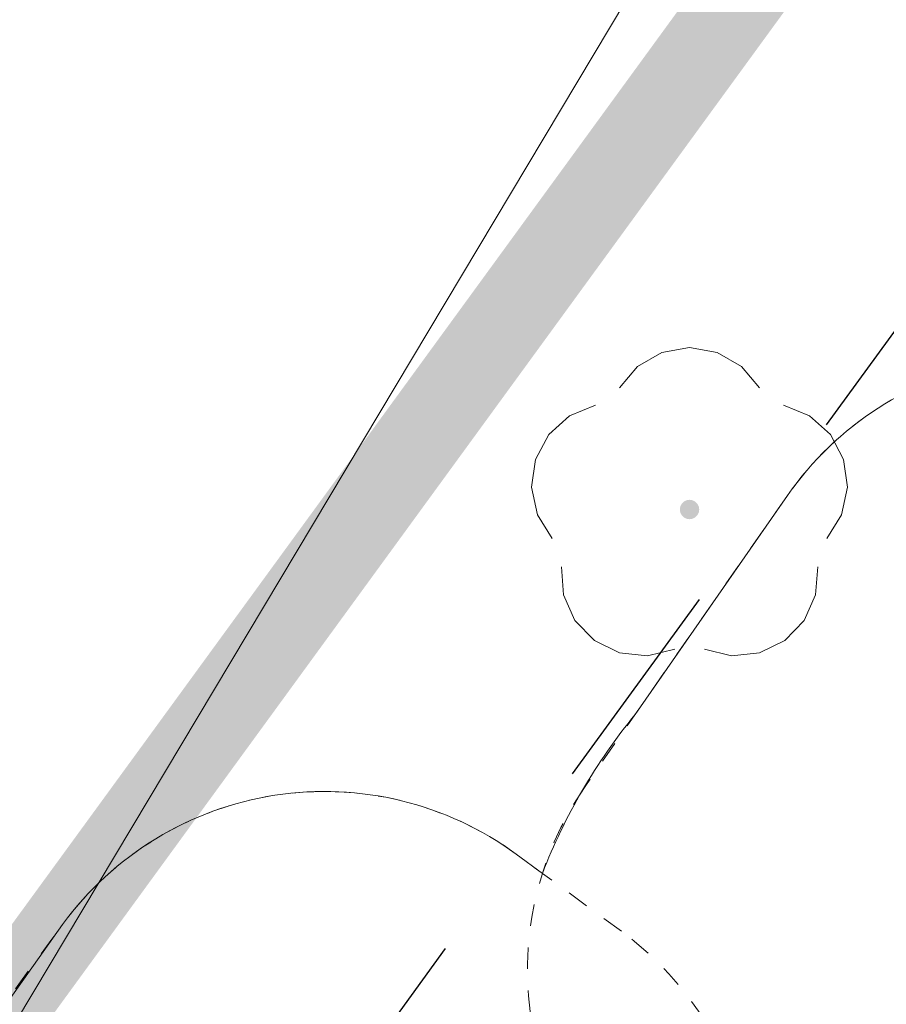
# Model space of a CAD drawing. Extents: x 5477758 to 5478338, y 5918274 to 5918502.
# Tile 36 of 121: x 5477898.55 to 5477902.57, y 5918355.62 to 5918360.18. Entities that reach past the tile are written whole.
import ezdxf

# ---------------------------------------------------------------- set-up
doc = ezdxf.new("R2010")
doc.units = 0
for name, pattern in [('ACAD_ISO03W100', [30, 12, -18]), ('budynki akt$0$DASHED', [19.05, 12.7, -6.35]), ('PRZER1-1', [2, 1, -1])]:
    doc.linetypes.add(name, pattern=pattern)
doc.layers.get('0').update_dxf_attribs({"color": 8, "linetype": 'CONTINUOUS', "lineweight": 13})
for name, color, linetype, lineweight in [('0_granica 10m od okien', 8, 'CONTINUOUS', 0), ('0_podziały zieleni średniowysokiej i nasadzeń niskich', 8, 'CONTINUOUS', 0), ('0_PROJEKTOWANE ZABAWKI', 8, 'CONTINUOUS', 0), ('A_GRANICA OPRACOWANIA', 8, 'CONTINUOUS', 0), ('GSPRDL', 8, 'CONTINUOUS', 18), ('GULTPR', 8, 'CONTINUOUS', 18), ('ZZ_korona', 8, 'CONTINUOUS', 35)]:
    doc.layers.add(name, color=color, linetype=linetype, lineweight=lineweight)

# ---------------------------------------------------------------- blocks, each defined once
blk = doc.blocks.new('SPDLP')
blk.add_hatch(color=0).paths.add_polyline_path([(0, -0.09), (0.027812, -0.085595), (0.052901, -0.072812), (0.072812, -0.052901), (0.085595, -0.027812), (0.09, 0), (0.085595, 0.027812), (0.072812, 0.052901), (0.052901, 0.072812), (0.027812, 0.085595), (0, 0.09), (-0.027812, 0.085595), (-0.052901, 0.072812), (-0.072812, 0.052901), (-0.085595, 0.027812), (-0.09, 0), (-0.085595, -0.027812), (-0.072812, -0.052901), (-0.052901, -0.072812), (-0.027812, -0.085595)])
at = {"color": 0}
for points in [[(-0.648554, 1.126667), (-0.481106, 1.325358), (-0.255912, 1.454989), (0, 1.5), (0.255912, 1.454989), (0.481106, 1.325358), (0.648554, 1.126667)], [(-1.271938, -0.268652), (-1.40916, -0.048001), (-1.462858, 0.20623), (-1.426585, 0.463525), (-1.304695, 0.693003), (-1.11182, 0.867117), (-0.871109, 0.964971)], [(0.871109, 0.964971), (1.11182, 0.867117), (1.304695, 0.693003), (1.426585, 0.463525), (1.462858, 0.20623), (1.40916, -0.048001), (1.271938, -0.268652)], [(-0.137547, -1.292703), (-0.389802, -1.355024), (-0.648184, -1.327532), (-0.881678, -1.213525), (-1.062258, -1.026689), (-1.168249, -0.78945), (-1.186929, -0.530282)], [(1.186929, -0.530282), (1.168249, -0.78945), (1.062258, -1.026689), (0.881678, -1.213525), (0.648184, -1.327532), (0.389802, -1.355024), (0.137547, -1.292703)]]:
    blk.add_lwpolyline(points, dxfattribs=at)
blk = doc.blocks.new('zw$2AC3')
at = {"linetype": 'ACAD_ISO03W100', "lineweight": 0, "ltscale": 0.1}
blk.add_lwpolyline([(-43.25, -268.35, 0.416285), (107.81, -118.35), (107.81, -58.11, 0.414214), (-42.19, 91.89), (-179.88, 91.89, 0.414214), (-329.88, -58.11), (-329.88, -118.35, 0.41423), (-179.87, -268.35, -0.000014)], format="xyb", close=True, dxfattribs=at)
blk = doc.blocks.new('zw$A18C')
at = {"linetype": 'ACAD_ISO03W100', "lineweight": 0, "ltscale": 0.1}
blk.add_lwpolyline([(-29.81, -212.48, 0.414214), (120.19, -62.48), (120.19, 102.53, 0.414214), (-29.81, 252.53), (-80.05, 252.53, 0.414214), (-230.05, 102.53), (-230.05, -62.48, 0.414214), (-80.05, -212.48)], format="xyb", close=True, dxfattribs=at)

msp = doc.modelspace()

# ---------------------------------------------------------------- linework, layer by layer
at = {"layer": '0_granica 10m od okien', "linetype": 'PRZER1-1', "lineweight": 30}
msp.add_lwpolyline([(5477902.8795, 5918359.1125), (5477896.8463, 5918350.8254)], dxfattribs=at)
at = {"layer": '0_podziały zieleni średniowysokiej i nasadzeń niskich'}
msp.add_lwpolyline([(5477900.8545, 5918356.316, 0.41423), (5477898.7532, 5918355.991), (5477898.0012, 5918354.93, 0.418101), (5477898.1853, 5918352.8372), (5477898.7305, 5918352.4341, 0.413553), (5477900.835, 5918352.7228), (5477900.9676, 5918352.9034, 0.185441), (5477901.5029, 5918351.9743), (5477902.1774, 5918351.5, 0.427086), (5477904.3036, 5918351.8937), (5477904.8778, 5918352.7352, 0.38882), (5477904.3854, 5918354.6958), (5477904.1748, 5918354.8424), (5477904.9714, 5918355.9871, 0.414214), (5477904.599, 5918358.0642), (5477904.1888, 5918358.3497, 0.414214), (5477902.1117, 5918357.9772), (5477901.406, 5918356.9632, 0.07919), (5477900.9759, 5918356.2271), (5477900.8545, 5918356.316)], format="xyb", dxfattribs=at)
at = {"layer": 'A_GRANICA OPRACOWANIA', "linetype": 'budynki akt$0$DASHED', "ltscale": 0.1, "const_width": 0.4}
msp.add_lwpolyline([(5477902.9843, 5918361.7736), (5477916.9003, 5918352.0762), (5477917.5637, 5918351.6139), (5477920.3301, 5918349.6861), (5477925.0083, 5918346.4261), (5477927.6365, 5918344.5946), (5477927.2243, 5918344.0011), (5477929.6133, 5918342.3421), (5477930.3533, 5918341.8282), (5477931.8397, 5918340.796), (5477932.3596, 5918340.435), (5477932.0517, 5918338.7296), (5477931.7792, 5918337.3024), (5477931.2033, 5918334.286), (5477930.4678, 5918330.0813), (5477929.3619, 5918324.0708), (5477927.9042, 5918321.6905), (5477892.0048, 5918346.7237), (5477902.9843, 5918361.7736)], dxfattribs=at)
at = {"layer": 'GULTPR', "linetype": 'Continuous', "lineweight": 18}
msp.add_lwpolyline([(5477904.55, 5918365.6), (5477904.4212, 5918365.3846), (5477891.2804, 5918343.408), (5477891.15, 5918343.19), (5477897.2864, 5918337.7098)], dxfattribs=at)
at = {"layer": 'ZZ_korona'}
msp.add_arc((5477901.6575, 5918357.9117), 4, 9.7782, 236.4984, dxfattribs=at)

# ---------------------------------------------------------------- block references
at = {"layer": '0_PROJEKTOWANE ZABAWKI', "lineweight": 0}
for name, p, xscale, yscale, zscale, rotation in [('zw$A18C', (5477902.738, 5918356.7841), 0.009947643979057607, 0.009947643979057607, 0.009947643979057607, 145.1646599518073), ('zw$2AC3', (5477899.8584, 5918352.9475), 0.0100229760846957, 0.0100229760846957, 0.0100229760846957, 233.789402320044)]:
    msp.add_blockref(name, p, dxfattribs=dict(at, xscale=xscale, yscale=yscale, zscale=zscale, rotation=rotation))
at = {"layer": 'GSPRDL', "lineweight": 18, "xscale": 0.5, "yscale": 0.5}
msp.add_blockref('SPDLP', (5477901.6575, 5918357.9117), dxfattribs=at)

doc.saveas('drawing.dxf')
